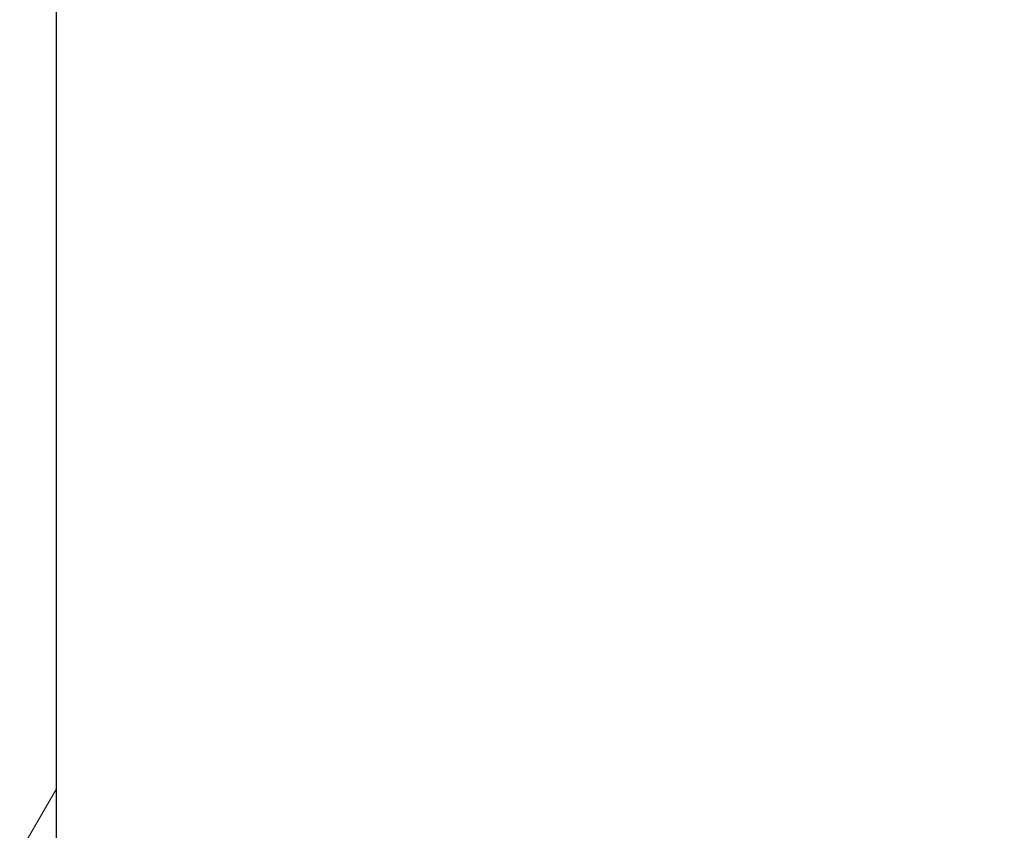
# Model space of a CAD drawing. Header units: millimetres. Extents: x -1777 to 1198744, y 17256 to 76241.
# Tile 65 of 201: x 127935 to 127947, y 52443 to 52453. Entities that reach past the tile are written whole.
import ezdxf

# ---------------------------------------------------------------- set-up
doc = ezdxf.new("R2010")
doc.units = ezdxf.units.MM
doc.layers.add('Beschriftung', color=7, linetype='Continuous', lineweight=9)
doc.styles.add('LBB3.5M1000', font='isocp.shx', dxfattribs={"height": 3.5})

msp = doc.modelspace()

# ---------------------------------------------------------------- hatches: boundary and pattern name
at = {"lineweight": 5}
h = msp.add_hatch(dxfattribs=at)
h.set_pattern_fill('NET3', color=0, scale=10)
h.set_pattern_definition([(0, (42400.086, 91172.177), (0, 31.75), []), (60, (42400.086, 91172.177), (-27.496307, 15.875), []), (120, (42400.086, 91172.177), (-27.496307, -15.875), [])])
h.paths.add_polyline_path([(127895.59851, 51321.72172), (127935.59851, 51321.72172), (127935.59851, 52811.17604), (127895.59851, 52811.17604)])
h = msp.add_hatch()
h.set_pattern_fill('ANSI33', color=256, scale=50)
h.set_pattern_definition([(45, (42400.1, 91172.18), (-224.5064, 224.5064), []), (45, (42624.6, 91172.18), (-224.5064, 224.5064), [158.75, -79.375])])
h.paths.add_polyline_path([(127935.59851, 51321.72172), (128335.59894, 51321.72172), (128335.59852, 52427.17352), (128324.58417, 52427.17604), (128324.58417, 52461.17604), (127935.59851, 52461.17604)])

# ---------------------------------------------------------------- linework, layer by layer
msp.add_line((127935.59851, 51321.72172), (127935.59851, 52811.17604))

# ---------------------------------------------------------------- texts
at = {"layer": 'Beschriftung', "insert": (-641.05085, 52759.07674), "char_height": 500, "width": 7399.7669481, "attachment_point": 1, "style": 'LBB3.5M1000'}
msp.add_mtext('\\pi2004.5;{\\fArial|b0|i0|c0|p34;TOP VIEW\\P\\pi1431.8;\\fArial|b0|i1|c0|p34;DRAUFSICHT\\P\\pi64.583;\\fArial|b0|i0|c0|p34;\\H0.6x;(SECTION THROUGH PUMP HOUSE)\\P\\pi330.31;\\fArial|b0|i1|c0|p34;(SCHNITT DURCH PUMPENHAUS)}', dxfattribs=at)

doc.saveas('drawing.dxf')
